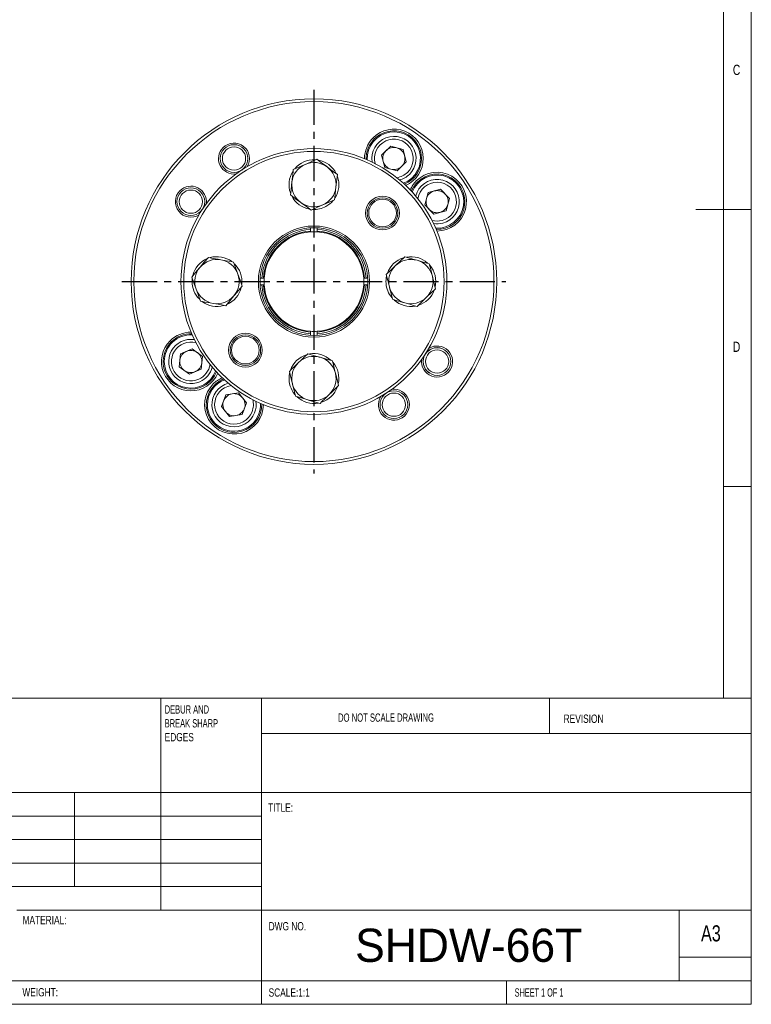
# Model space of a CAD drawing. Header units: millimetres. Extents: x 5 to 415, y 5 to 292.
# Tile 3 of 4: x 283 to 415, y 5 to 183. Entities that reach past the tile are written whole.
import ezdxf

# ---------------------------------------------------------------- set-up
doc = ezdxf.new("R2010")
doc.units = ezdxf.units.MM
doc.linetypes.add('CENTER', pattern=[10.16, 6.35, -1.27, 1.27, -1.27])
doc.styles.add('SLDTEXTSTYLE0', font='TXT', dxfattribs={"width": 0.75})
doc.styles.add('SLDTEXTSTYLE1', font='TXT', dxfattribs={"width": 0.6375})
doc.styles.add('SLDTEXTSTYLE2', font='TXT', dxfattribs={"width": 0.6875})
doc.styles.add('SLDTEXTSTYLE3', font='TXT', dxfattribs={"width": 0.65625})
doc.styles.add('SLDTEXTSTYLE4', font='TXT', dxfattribs={"width": 0.675})

# ---------------------------------------------------------------- blocks, each defined once
blk = doc.blocks.new('SW_NOTE_0')
at = {"color": 0, "linetype": 'Continuous', "lineweight": 0, "char_height": 1.5, "attachment_point": 1}
for s, insert, style in [('DEBUR AND ', (0, 1.92), 'SLDTEXTSTYLE3'), ('BREAK SHARP ', (0, -0.58), 'SLDTEXTSTYLE4'), ('EDGES', (0, -3.08), 'SLDTEXTSTYLE0')]:
    blk.add_mtext(s, dxfattribs=dict(at, insert=insert, style=style))

msp = doc.modelspace()

# ---------------------------------------------------------------- linework, layer by layer
at = {"color": 7, "linetype": 'Continuous', "lineweight": 0}
for p, q in [((415, 5), (415, 292)), ((410, 287), (410, 60.25)), ((415, 148.5), (405, 148.5)), ((410, 98.5), (415, 98.5)), ((227.8, 60.25), (415, 60.25)), ((308.4, 60.25), (308.4, 22)), ((326.6, 60.25), (326.6, 5)), ((378.6, 53.88), (378.6, 60.25)), ((415, 53.88), (326.6, 53.88)), ((415, 43.25), (227.8, 43.25)), ((292.8, 26.25), (292.8, 43.25)), ((326.6, 39), (227.8, 39)), ((326.6, 34.75), (227.8, 34.75)), ((326.6, 30.5), (227.8, 30.5)), ((326.6, 26.25), (227.8, 26.25)), ((282.4, 22), (415, 22)), ((402, 9.25), (402, 22)), ((415, 13.5), (402, 13.5)), ((227.8, 9.25), (415, 9.25)), ((370.8, 5), (370.8, 9.25)), ((5, 5), (415, 5))]:
    msp.add_line(p, q, dxfattribs=at)
at = {"color": 1, "linetype": 'CENTER'}
for p, q in [((336.05, 170.15), (336.05, 100.85)), ((301.4, 135.5), (370.7, 135.5))]:
    msp.add_line(p, q, dxfattribs=at)
at = {"color": 7, "linetype": 'Continuous', "lineweight": 15}
for p, q in [((349.91, 159.96), (348.26, 158.34)), ((348.84, 156.11), (348.26, 158.34)), ((352.13, 159.34), (349.91, 159.96)), ((352.13, 159.34), (352.71, 157.1)), ((351.06, 155.49), (352.71, 157.1)), ((351.06, 155.49), (348.84, 156.11)), ((356.04, 149.34), (356.65, 151.57)), ((358.88, 152.16), (356.65, 151.57)), ((360.51, 150.53), (358.88, 152.16)), ((360.51, 150.53), (359.91, 148.3)), ((357.68, 147.7), (356.04, 149.34)), ((357.68, 147.7), (359.91, 148.3)), ((335.45, 144.91), (335.45, 145.18)), ((335.45, 144.91), (335.45, 144.61)), ((335.45, 144.61), (335.45, 144.48)), ((336.65, 144.91), (336.65, 145.16)), ((336.65, 144.61), (336.65, 144.91)), ((336.65, 144.61), (336.65, 144.48)), ((326.64, 136.1), (326.34, 136.1)), ((326.94, 136.1), (326.64, 136.1)), ((326.94, 136.1), (327.07, 136.1)), ((345.03, 136.1), (345.17, 136.1)), ((345.46, 136.1), (345.17, 136.1)), ((345.76, 136.1), (345.46, 136.1)), ((326.64, 134.9), (326.39, 134.9)), ((326.64, 134.9), (326.94, 134.9)), ((326.94, 134.9), (327.07, 134.9)), ((345.03, 134.9), (345.17, 134.9)), ((345.17, 134.9), (345.46, 134.9)), ((345.72, 134.9), (345.46, 134.9)), ((335.45, 126.52), (335.45, 126.38)), ((335.45, 126.38), (335.45, 126.09)), ((336.65, 126.52), (336.65, 126.38)), ((336.65, 126.09), (336.65, 126.38)), ((335.45, 125.83), (335.45, 126.09)), ((336.65, 125.8), (336.65, 126.09)), ((314.08, 123.36), (311.96, 122.43)), ((315.94, 122), (314.08, 123.36)), ((311.71, 120.13), (311.96, 122.43)), ((315.94, 122), (315.69, 119.7)), ((313.58, 118.77), (311.71, 120.13)), ((313.58, 118.77), (315.69, 119.7)), ((320.17, 115.07), (319.34, 112.92)), ((322.45, 115.43), (320.17, 115.07)), ((322.45, 115.43), (323.9, 113.63)), ((320.78, 111.12), (319.34, 112.92)), ((323.07, 111.47), (323.9, 113.63)), ((323.07, 111.47), (320.78, 111.12))]:
    msp.add_line(p, q, dxfattribs=at)
at = {"color": 7, "linetype": 'Continuous', "lineweight": 15, "flags": 128}
for points in [[(334.45, 156.66), (334.3, 156.6), (333.31, 156.17), (332.33, 155.74)], [(336.56, 157.59), (335.53, 157.13), (334.45, 156.66)], [(338.42, 156.22), (338.29, 156.32), (337.43, 156.95), (336.56, 157.59)], [(332.33, 155.74), (332.28, 155.29), (332.18, 154.38), (332.08, 153.44)], [(340.28, 154.85), (339.37, 155.52), (338.42, 156.22)], [(340.03, 152.56), (340.13, 153.48), (340.23, 154.41), (340.28, 154.85)], [(332.08, 153.44), (332.02, 152.93), (331.92, 152.03), (331.82, 151.15)], [(331.82, 151.15), (332.73, 150.47), (333.68, 149.78)], [(339.77, 150.26), (339.87, 151.14), (339.97, 152.04), (340.03, 152.56)], [(333.68, 149.78), (333.81, 149.68), (334.68, 149.04), (335.54, 148.41)], [(337.66, 149.33), (337.81, 149.4), (338.79, 149.83), (339.77, 150.26)], [(335.54, 148.41), (336.58, 148.86), (337.66, 149.33)], [(316.99, 139.84), (316.26, 138.98), (315.5, 138.08)], [(319.26, 139.43), (318.75, 139.53), (317.87, 139.69), (316.99, 139.84)], [(321.53, 139.03), (321.1, 139.1), (320.19, 139.27), (319.26, 139.43)], [(322.32, 136.85), (322.26, 137.01), (321.9, 138.02), (321.53, 139.03)], [(352.44, 139.98), (351.63, 139.2), (350.78, 138.38)], [(354.66, 139.34), (354.16, 139.48), (353.3, 139.73), (352.44, 139.98)], [(356.88, 138.7), (356.45, 138.82), (355.57, 139.08), (354.66, 139.34)], [(357.43, 136.46), (357.4, 136.62), (357.14, 137.66), (356.88, 138.7)], [(315.5, 138.08), (315.39, 137.96), (314.7, 137.13), (314.01, 136.32)], [(350.78, 138.38), (350.66, 138.27), (349.89, 137.52), (349.11, 136.78)], [(314.01, 136.32), (314.39, 135.25), (314.79, 134.14)], [(323.1, 134.68), (322.71, 135.74), (322.32, 136.85)], [(349.11, 136.78), (349.39, 135.68), (349.67, 134.54)], [(357.99, 134.22), (357.72, 135.32), (357.43, 136.46)], [(314.79, 134.14), (314.84, 133.99), (315.21, 132.98), (315.57, 131.97)], [(321.61, 132.92), (321.71, 133.04), (322.41, 133.86), (323.1, 134.68)], [(349.67, 134.54), (349.71, 134.38), (349.97, 133.33), (350.22, 132.3)], [(356.33, 132.62), (356.44, 132.73), (357.22, 133.47), (357.99, 134.22)], [(315.57, 131.97), (316.44, 131.81), (317.33, 131.65), (317.84, 131.56)], [(320.12, 131.15), (320.85, 132.02), (321.61, 132.92)], [(350.22, 132.3), (351.07, 132.05), (351.95, 131.8), (352.44, 131.65)], [(352.44, 131.65), (353.34, 131.4), (354.23, 131.14), (354.66, 131.01)], [(354.66, 131.01), (355.48, 131.8), (356.33, 132.62)], [(317.84, 131.56), (318.76, 131.4), (319.68, 131.23), (320.12, 131.15)], [(334.95, 122.48), (334.31, 121.87), (333.66, 121.24), (333.28, 120.89)], [(337.17, 121.84), (337.01, 121.88), (335.98, 122.18), (334.95, 122.48)], [(339.39, 121.19), (338.3, 121.51), (337.17, 121.84)], [(339.94, 118.95), (339.9, 119.11), (339.64, 120.15), (339.39, 121.19)], [(333.28, 120.89), (332.61, 120.24), (331.94, 119.6), (331.62, 119.29)], [(331.62, 119.29), (331.89, 118.19), (332.17, 117.05)], [(340.49, 116.71), (340.22, 117.81), (339.94, 118.95)], [(332.17, 117.05), (332.21, 116.89), (332.46, 115.84), (332.72, 114.8)], [(338.82, 115.11), (339.19, 115.47), (339.84, 116.09), (340.49, 116.71)], [(332.72, 114.8), (333.8, 114.49), (334.93, 114.16)], [(334.93, 114.16), (335.09, 114.11), (336.12, 113.81), (337.15, 113.51)], [(337.15, 113.51), (337.47, 113.82), (338.14, 114.46), (338.82, 115.11)]]:
    msp.add_lwpolyline(points, dxfattribs=at)
at = {"color": 7, "linetype": 'Continuous', "lineweight": 15}
for centre, radius in [((336.05, 135.5), 33), ((336.05, 135.5), 32.5), ((321.62, 157.72), 2.5), ((336.05, 135.5), 24), ((336.05, 135.5), 23.5), ((321.62, 157.72), 2.1), ((313.83, 149.93), 2.5), ((313.83, 149.93), 2.1), ((348.43, 147.87), 3.05), ((348.43, 147.87), 2.75), ((348.43, 147.87), 2.5), ((336.05, 135.5), 10.03), ((336.05, 135.5), 9.73), ((323.68, 123.12), 3.05), ((323.68, 123.12), 2.75), ((323.68, 123.12), 2.5), ((358.28, 121.07), 2.5), ((358.28, 121.06), 2.1), ((350.48, 113.27), 2.5), ((350.48, 113.27), 2.1)]:
    msp.add_circle(centre, radius, dxfattribs=at)
for centre, radius, start, end in [((350.48, 157.72), 4.8, 291.0675, 182.9325), ((350.48, 157.72), 5.3, 293.6708, 135), ((350.48, 157.72), 5, 292.1971, 135), ((321.62, 157.72), 2.8, 328.3684, 135), ((350.48, 157.72), 5.3, 135, 180.3292), ((350.48, 157.72), 5, 135, 181.8029), ((350.48, 157.72), 4, 314.4522, 189.1436), ((350.48, 157.72), 3.5, 314.4522, 195.2994), ((321.62, 157.72), 2.8, 135, 277.6316), ((350.48, 157.72), 2, 134.4522, 194.4522), ((350.48, 157.72), 2, 74.4522, 134.4522), ((350.48, 157.72), 2, 14.4522, 74.4522), ((336.05, 153), 4, 113.6517, 173.6517), ((336.05, 153), 4.5, 87.424, 140.1538), ((336.05, 153), 4, 53.6517, 113.6517), ((336.05, 153), 4.5, 26.9774, 80.1052), ((350.48, 157.72), 2, 194.4522, 254.4522), ((350.48, 157.72), 2, 314.4522, 14.4522), ((336.05, 153), 4.5, 147.7339, 199.5103), ((336.05, 153), 4, 353.6517, 53.6517), ((350.48, 157.72), 2, 254.4522, 314.4522), ((350.48, 157.72), 3.5, 278.7006, 314.4522), ((350.48, 157.72), 4, 284.8564, 314.4522), ((358.28, 149.93), 4.8, 267.0675, 158.9325), ((358.28, 149.93), 5.3, 269.6708, 135), ((358.28, 149.93), 5, 268.1971, 135), ((336.05, 153), 4, 173.6517, 233.6517), ((336.05, 153), 4.5, 327.7554, 19.5209), ((358.28, 149.93), 5.3, 135, 156.3292), ((358.28, 149.93), 5, 135, 157.8029), ((358.28, 149.93), 4, 284.908, 165.1436), ((358.28, 149.93), 3.5, 284.908, 171.2994), ((313.83, 149.93), 2.8, 135, 301.6316), ((313.83, 149.93), 2.8, 352.3684, 135), ((336.05, 153), 4, 293.6517, 353.6517), ((358.28, 149.93), 2, 104.908, 164.908), ((358.28, 149.93), 2, 44.908, 104.908), ((358.28, 149.93), 2, 344.908, 44.908), ((336.05, 153), 4.5, 206.9095, 260.2068), ((336.05, 153), 4, 233.6517, 293.6517), ((336.05, 153), 4.5, 298.7347, 320.2164), ((358.28, 149.93), 2, 164.908, 224.908), ((358.28, 149.93), 2, 284.908, 344.908), ((336.05, 153), 4.5, 267.4926, 298.7347), ((358.28, 149.93), 2, 224.908, 284.908), ((358.28, 149.93), 3.5, 254.7006, 284.908), ((358.28, 149.93), 4, 260.8564, 284.908), ((336.05, 135.5), 9.43, 93.6477, 176.3523), ((336.05, 135.5), 9.14, 93.7655, 176.2345), ((336.05, 135.5), 9, 93.8226, 176.1774), ((336.05, 135.5), 9, 86.1774, 93.8226), ((336.05, 135.5), 9.43, 3.6477, 86.3523), ((336.05, 135.5), 9.14, 3.7655, 86.2345), ((336.05, 135.5), 9, 3.8226, 86.1774), ((318.55, 135.5), 4.5, 113.1378, 166.5876), ((318.55, 135.5), 4, 79.7866, 139.7866), ((318.55, 135.5), 4.5, 53.394, 105.894), ((318.55, 135.5), 4, 19.7866, 79.7866), ((318.55, 135.5), 4.5, 353.9356, 45.7537), ((353.55, 135.5), 4.5, 107.6305, 159.9002), ((353.55, 135.5), 4, 73.9027, 133.9027), ((353.55, 135.5), 4.5, 48.0395, 99.944), ((353.55, 135.5), 4, 13.9027, 73.9027), ((318.55, 135.5), 4, 139.7866, 199.7866), ((353.55, 135.5), 4, 133.9027, 193.9027), ((353.55, 135.5), 4.5, 346.8269, 40.9379), ((318.55, 135.5), 4.5, 173.9334, 218.7198), ((318.55, 135.5), 4, 319.7866, 19.7866), ((336.05, 135.5), 9, 176.1774, 183.8226), ((336.05, 135.5), 9, 356.1774, 3.8226), ((353.55, 135.5), 4.5, 166.9733, 201.7751), ((353.55, 135.5), 4, 313.9027, 13.9027), ((318.55, 135.5), 4, 199.7866, 259.7866), ((318.55, 135.5), 4.5, 293.0171, 346.6589), ((336.05, 135.5), 9.43, 183.6477, 266.3523), ((336.05, 135.5), 9.14, 183.7655, 266.2345), ((336.05, 135.5), 9, 183.8226, 266.1774), ((336.05, 135.5), 9.14, 273.7655, 356.2345), ((336.05, 135.5), 9.43, 273.6477, 356.3523), ((336.05, 135.5), 9, 273.8226, 356.1774), ((353.55, 135.5), 4.5, 201.7751, 221.0145), ((353.55, 135.5), 4, 193.9027, 253.9027), ((353.55, 135.5), 4.5, 287.6811, 339.8614), ((318.55, 135.5), 4.5, 218.7198, 225.7854), ((318.55, 135.5), 4.5, 233.4502, 285.8397), ((318.55, 135.5), 4, 259.7866, 319.7866), ((353.55, 135.5), 4.5, 228.0255, 279.9829), ((353.55, 135.5), 4, 253.9027, 313.9027), ((313.83, 121.07), 5.3, 89.6708, 135), ((336.05, 135.5), 9, 266.1774, 273.8226), ((313.83, 121.07), 5.3, 135, 336.3292), ((313.83, 121.07), 5, 135, 337.8029), ((313.83, 121.07), 4.8, 87.0675, 180), ((313.83, 121.07), 4, 80.8564, 293.7996), ((313.83, 121.07), 5, 88.1971, 135), ((313.83, 121.07), 3.5, 74.7006, 293.7996), ((313.83, 121.07), 2, 113.7996, 173.7996), ((313.83, 121.07), 2, 53.7996, 113.7996), ((313.83, 121.07), 2, 353.7996, 53.7996), ((358.28, 121.07), 2.8, 172.3684, 121.6316), ((358.28, 121.06), 2.5, 116.4655, 236.9678), ((358.28, 121.06), 2.5, 57.0363, 116.4655), ((313.83, 121.07), 4.8, 180, 338.9325), ((313.83, 121.07), 2, 173.7996, 233.7996), ((336.05, 118), 4.5, 107.5019, 160.3318), ((336.05, 118), 4, 73.7844, 133.7844), ((336.05, 118), 4.5, 47.1582, 100.1704), ((336.05, 118), 4, 13.7844, 73.7844), ((313.83, 121.07), 2, 233.7996, 293.7996), ((313.83, 121.07), 2, 293.7996, 353.7996), ((313.83, 121.07), 3.5, 293.7996, 351.2994), ((313.83, 121.07), 4, 293.7996, 345.1436), ((336.05, 118), 4, 133.7844, 193.7844), ((336.05, 118), 4.5, 347.9012, 39.6639), ((321.62, 113.27), 4.8, 111.0675, 180), ((321.62, 113.27), 5.3, 113.6708, 135), ((321.62, 113.27), 5, 112.1971, 135), ((336.05, 118), 4.5, 175.4183, 219.6816), ((336.05, 118), 4.5, 167.8826, 175.4183), ((336.05, 118), 4, 313.7844, 13.7844), ((321.62, 113.27), 5.3, 135, 0.3292), ((321.62, 113.27), 5, 135, 1.8029), ((321.62, 113.27), 4, 104.8564, 338.7825), ((321.62, 113.27), 3.5, 98.7006, 338.7825), ((336.05, 118), 4, 193.7844, 253.7844), ((336.05, 118), 4.5, 287.4186, 340.3958), ((350.48, 113.27), 2.8, 148.3684, 97.6316), ((321.62, 113.27), 2, 158.7825, 218.7825), ((321.62, 113.27), 2, 98.7825, 158.7825), ((321.62, 113.27), 2, 38.7825, 98.7825), ((321.62, 113.27), 2, 338.7825, 38.7825), ((321.62, 113.27), 3.5, 338.7825, 15.2994), ((321.62, 113.27), 4, 338.7825, 9.1436), ((336.05, 118), 4.5, 227.2227, 280.0852), ((336.05, 118), 4, 253.7844, 313.7844), ((321.62, 113.27), 4.8, 180, 2.9325), ((321.62, 113.27), 2, 218.7825, 278.7825), ((321.62, 113.27), 2, 278.7825, 338.7825)]:
    msp.add_arc(centre, radius, start, end, dxfattribs=at)

# ---------------------------------------------------------------- block references
at = {"color": 7, "linetype": 'Continuous', "lineweight": 0}
msp.add_blockref('SW_NOTE_0', (309.11, 57.07), dxfattribs=at)

# ---------------------------------------------------------------- texts
msp.add_text('SHDW-66T', height=6).set_placement((343.48, 12.66))
at = {"color": 7, "linetype": 'Continuous', "lineweight": 0, "attachment_point": 1}
for s, insert, char_height, style in [('C', (411.67, 174.65), 1.85, 'SLDTEXTSTYLE0'), ('D', (411.67, 124.65), 1.85, 'SLDTEXTSTYLE0'), ('DO NOT SCALE DRAWING', (340.41, 57.52), 1.5, 'SLDTEXTSTYLE2'), ('REVISION', (381.13, 57.32), 1.5, 'SLDTEXTSTYLE0'), ('TITLE:', (327.76, 41.26), 1.5, 'SLDTEXTSTYLE0'), ('MATERIAL:', (283.45, 20.97), 1.5, 'SLDTEXTSTYLE0'), ('DWG NO.', (327.87, 19.85), 1.5, 'SLDTEXTSTYLE0'), ('A3', (405.92, 19.27), 2.91, 'SLDTEXTSTYLE0'), ('WEIGHT: ', (283.42, 7.93), 1.499, 'SLDTEXTSTYLE0'), ('SCALE:1:1', (327.87, 7.88), 1.5, 'SLDTEXTSTYLE0'), ('SHEET 1 OF 1', (372.28, 7.88), 1.5, 'SLDTEXTSTYLE1')]:
    msp.add_mtext(s, dxfattribs=dict(at, insert=insert, char_height=char_height, style=style))

doc.saveas('drawing.dxf')
